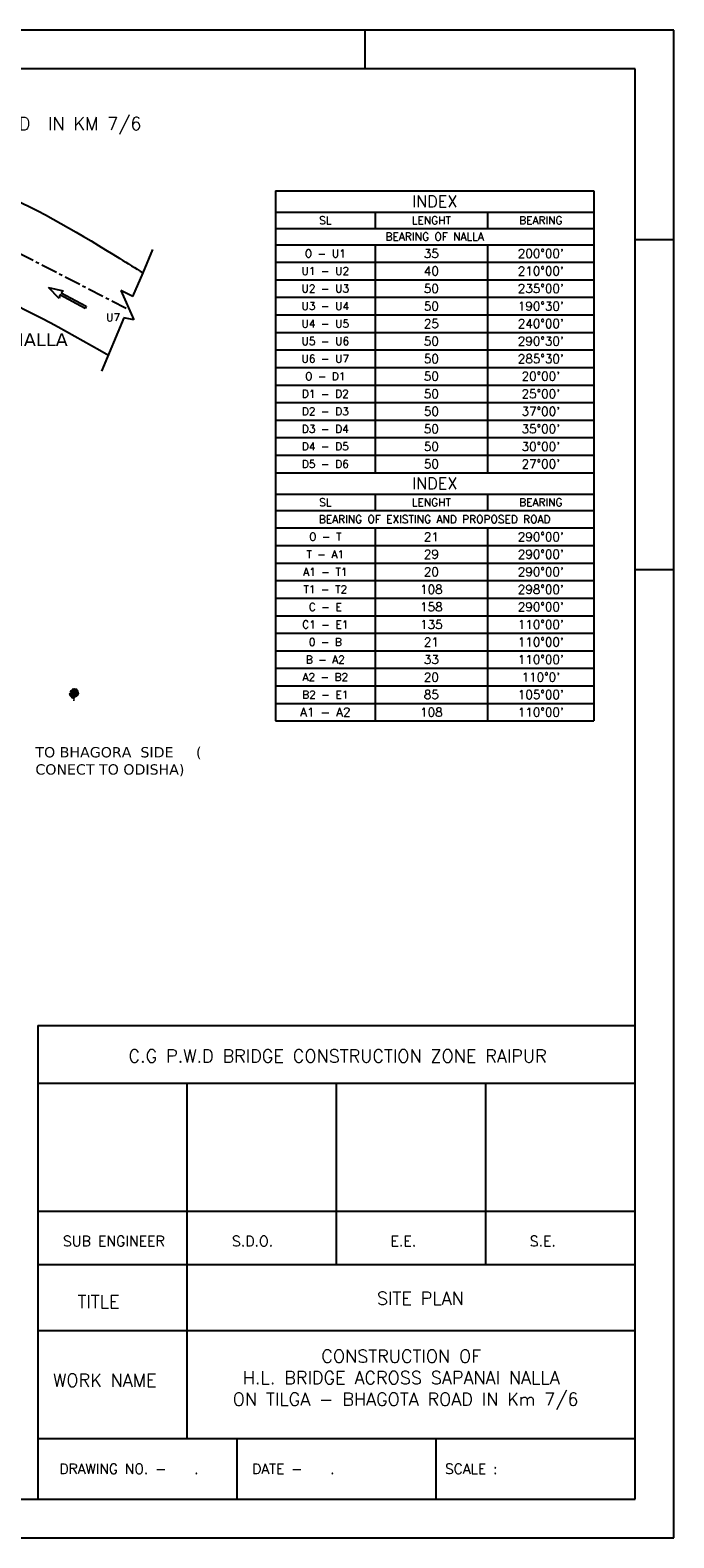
# Model space of a CAD drawing. Header units: metres. Extents: x -8057 to -3511, y -591 to -7.
# Tile 4 of 4: x -3761 to -3511, y -591 to -7. Entities that reach past the tile are written whole.
import ezdxf

# ---------------------------------------------------------------- set-up
doc = ezdxf.new("R2010")
doc.units = ezdxf.units.M
doc.header["$LTSCALE"] = 0.2
doc.linetypes.add('CENTER', pattern=[50.8, 31.75, -6.35, 6.35, -6.35])
doc.linetypes.add('HIDDEN', pattern=[9.525, 6.35, -3.175])
doc.layers.add('DIM', color=5, linetype='HIDDEN')
doc.layers.add('TEXT', color=7, linetype='Continuous')
doc.styles.get("Standard").update_dxf_attribs({"font": 'romans.shx'})
doc.styles.add('TEXT', font='romans.shx', dxfattribs={"height": 1})

# ---------------------------------------------------------------- blocks, each defined once
blk = doc.blocks.new('*T121')
at = {"layer": 'TEXT', "color": 0, "linetype": 'ByBlock', "lineweight": -2, "transparency": 16777216}
for p, q in [((0, 0), (123.29, 0)), ((0, 0), (0, -96.14)), ((123.29, 0), (123.29, -96.14)), ((0, -8.31), (123.29, -8.31)), ((38.57, -8.31), (38.57, -14.6)), ((82.16, -8.31), (82.16, -14.6)), ((0, -14.6), (123.29, -14.6)), ((0, -21.39), (123.29, -21.39)), ((38.57, -21.39), (38.57, -96.14)), ((82.16, -21.39), (82.16, -96.14)), ((0, -28.19), (123.29, -28.19)), ((0, -34.98), (123.29, -34.98)), ((0, -41.78), (123.29, -41.78)), ((0, -48.57), (123.29, -48.57)), ((0, -55.37), (123.29, -55.37)), ((0, -62.16), (123.29, -62.16)), ((0, -68.96), (123.29, -68.96)), ((0, -75.76), (123.29, -75.76)), ((0, -82.55), (123.29, -82.55)), ((0, -89.35), (123.29, -89.35)), ((0, -96.14), (123.29, -96.14))]:
    blk.add_line(p, q, dxfattribs=at)
at = {"layer": 'TEXT', "color": 0, "transparency": 16777216, "attachment_point": 5}
for s, insert, char_height, width in [('INDEX', (61.65, -4.15), 4.53, 121.0265), ('SL', (19.28, -11.45), 3.02, 36.3012), ('LENGHT', (60.36, -11.45), 3.02, 41.3303), ('BEARING', (102.73, -11.45), 3.02, 38.8647), ('BEARING OF EXISTING AND PROPOSED ROAD', (61.65, -18), 3.0202, 121.0265), ('O - T', (19.28, -24.79), 3.02, 36.3012), ('21', (60.36, -24.79), 3.398, 41.3303), ("290%%D00'", (102.73, -24.79), 3.398, 38.8647), ('T - A1', (19.28, -31.59), 3.02, 36.3012), ('29', (60.36, -31.59), 3.398, 41.3303), ("290%%D00'", (102.73, -31.59), 3.398, 38.8647), ('A1 - T1', (19.28, -38.38), 3.02, 36.3012), ('20', (60.36, -38.38), 3.398, 41.3303), ("290%%D00'", (102.73, -38.38), 3.398, 38.8647), ('T1 - T2', (19.28, -45.18), 3.02, 36.3012), ('108', (60.36, -45.18), 3.398, 41.3303), ("298%%D00'", (102.73, -45.18), 3.398, 38.8647), ('C - E', (19.28, -51.97), 3.02, 36.3012), ('158', (60.36, -51.97), 3.398, 41.3303), ("290%%D00'", (102.73, -51.97), 3.398, 38.8647), ('C1 - E1', (19.28, -58.77), 3.02, 36.3012), ('135', (60.36, -58.77), 3.398, 41.3303), ("110%%D00'", (102.73, -58.77), 3.398, 38.8647), ('0 - B', (19.28, -65.56), 3.02, 36.3012), ('21', (60.36, -65.56), 3.398, 41.3303), ("110%%D00'", (102.73, -65.56), 3.398, 38.8647), ("110%%D00'", (102.73, -72.36), 3.398, 38.8647), ('B - A2', (19.28, -72.36), 3.02, 36.3012), ('33', (60.36, -72.36), 3.398, 41.3303), ('A2 - B2', (19.28, -79.15), 3.02, 36.3012), ('20', (60.36, -79.15), 3.398, 41.3303), ("110%%D0'", (102.73, -79.15), 3.398, 38.8647), ('B2 - E1', (19.28, -85.95), 3.02, 36.3012), ('85', (60.36, -85.95), 3.398, 41.3303), ("105%%D00'", (102.73, -85.95), 3.398, 38.8647), ('A1 - A2', (19.28, -92.74), 3.398, 36.3012), ('108', (60.36, -92.74), 3.398, 41.3303), ("110%%D00'", (102.73, -92.74), 3.398, 38.8647)]:
    blk.add_mtext(s, dxfattribs=dict(at, insert=insert, char_height=char_height, width=width))
blk = doc.blocks.new('*T127')
at = {"layer": 'TEXT', "color": 0, "linetype": 'ByBlock', "lineweight": -2, "transparency": 16777216}
for p, q in [((0, 0), (123.29, 0)), ((0, 0), (0, -109.23)), ((123.29, 0), (123.29, -109.23)), ((0, -8.31), (123.29, -8.31)), ((38.57, -8.31), (38.57, -14.6)), ((82.16, -8.31), (82.16, -14.6)), ((0, -14.6), (123.29, -14.6)), ((0, -20.89), (123.29, -20.89)), ((38.57, -20.89), (38.57, -109.23)), ((82.16, -20.89), (82.16, -109.23)), ((0, -27.68), (123.29, -27.68)), ((0, -34.48), (123.29, -34.48)), ((0, -41.28), (123.29, -41.28)), ((0, -48.07), (123.29, -48.07)), ((0, -54.87), (123.29, -54.87)), ((0, -61.66), (123.29, -61.66)), ((0, -68.46), (123.29, -68.46)), ((0, -75.25), (123.29, -75.25)), ((0, -82.05), (123.29, -82.05)), ((0, -88.84), (123.29, -88.84)), ((0, -95.64), (123.29, -95.64)), ((0, -102.43), (123.29, -102.43)), ((0, -109.23), (123.29, -109.23))]:
    blk.add_line(p, q, dxfattribs=at)
at = {"layer": 'TEXT', "color": 0, "transparency": 16777216, "attachment_point": 5}
for s, insert, char_height, width in [('INDEX', (61.65, -4.15), 4.53, 121.0265), ('SL', (19.28, -11.45), 3.02, 36.3012), ('LENGHT', (60.36, -11.45), 3.02, 41.3303), ('BEARING', (102.73, -11.45), 3.02, 38.8647), ('BEARING OF NALLA', (61.65, -17.74), 3.0202, 121.0265), ('O - U1', (19.28, -24.29), 3.02, 36.3012), ('35', (60.36, -24.29), 3.398, 41.3303), ("200%%D00'", (102.73, -24.29), 3.398, 38.8647), ('U1 - U2', (19.28, -31.08), 3.02, 36.3012), ('40', (60.36, -31.08), 3.398, 41.3303), ("210%%D00'", (102.73, -31.08), 3.398, 38.8647), ('U2 - U3', (19.28, -37.88), 3.02, 36.3012), ('50', (60.36, -37.88), 3.398, 41.3303), ("235%%D00'", (102.73, -37.88), 3.398, 38.8647), ('U3 - U4', (19.28, -44.67), 3.02, 36.3012), ('50', (60.36, -44.67), 3.398, 41.3303), ("190%%D30'", (102.73, -44.67), 3.398, 38.8647), ('U4 - U5', (19.28, -51.47), 3.02, 36.3012), ('25', (60.36, -51.47), 3.398, 41.3303), ("240%%D00'", (102.73, -51.47), 3.398, 38.8647), ('U5 - U6', (19.28, -58.26), 3.02, 36.3012), ('50', (60.36, -58.26), 3.398, 41.3303), ("290%%D30'", (102.73, -58.26), 3.398, 38.8647), ('U6 - U7', (19.28, -65.06), 3.02, 36.3012), ('50', (60.36, -65.06), 3.398, 41.3303), ("285%%D30'", (102.73, -65.06), 3.398, 38.8647), ('O - D1', (19.28, -71.85), 3.02, 36.3012), ('50', (60.36, -71.85), 3.398, 41.3303), ("20%%D00'", (102.73, -71.85), 3.398, 38.8647), ('D1 - D2', (19.28, -78.65), 3.02, 36.3012), ('50', (60.36, -78.65), 3.398, 41.3303), ("25%%D00'", (102.73, -78.65), 3.398, 38.8647), ('D2 - D3', (19.28, -85.45), 3.02, 36.3012), ('50', (60.36, -85.45), 3.398, 41.3303), ("37%%D00'", (102.73, -85.45), 3.398, 38.8647), ('D3 - D4', (19.28, -92.24), 3.02, 36.3012), ('50', (60.36, -92.24), 3.398, 41.3303), ("35%%D00'", (102.73, -92.24), 3.398, 38.8647), ('D4 - D5', (19.28, -99.04), 3.02, 36.3012), ('50', (60.36, -99.04), 3.398, 41.3303), ("30%%D00'", (102.73, -99.04), 3.398, 38.8647), ('D5 - D6', (19.28, -105.83), 3.02, 36.3012), ('50', (60.36, -105.83), 3.398, 41.3303), ("27%%D00'", (102.73, -105.83), 3.398, 38.8647)]:
    blk.add_mtext(s, dxfattribs=dict(at, insert=insert, char_height=char_height, width=width))
blk = doc.blocks.new('ARROW 11')
for p, q in [((-64.1, -1.9), (-64.1, 1.9)), ((-64.1, 1.9), (-20.6, 1.9)), ((-20.6, 1.9), (-22.3, 6.9)), ((-22.3, 6.9), (0, 0)), ((0, 0), (-22, -6)), ((-20.6, -1.9), (-64.1, -1.9)), ((-22, -6), (-20.6, -1.9))]:
    blk.add_line(p, q)
blk = doc.blocks.new('TREE 34')
at = {"color": 1, "lineweight": 0}
for p, q in [((-1, 35), (-1, 40)), ((0, 97), (0, 117)), ((0, 68), (0, 87)), ((0, 52), (0, 62)), ((2, 35), (2, 71))]:
    blk.add_line(p, q, dxfattribs=at)
for centre, radius, start, end in [((-17, 127), 10.6, 255.2694, 320.7683), ((-14, 118), 4.24, 198.6203, 293.4986), ((-11, 120), 4.24, 76.6118, 171.4901), ((-11, 120), 4.24, 76.6118, 171.4901), ((-14, 125), 4.15, 255.2821, 352.8197), ((-14, 125), 4.15, 255.2821, 352.8197), ((-9, 127), 4.24, 198.6203, 293.4986), ((-11, 122), 4.15, 17.2907, 114.8283), ((-5, 118), 4.15, 50.2872, 147.8248), ((-6, 124), 4.24, 231.6169, 326.4952), ((-3, 119), 4.24, 76.6118, 171.4901), ((-3, 119), 4.24, 76.6118, 171.4901), ((-3, 115), 4.24, 76.6118, 171.4901), ((-6, 119), 4.15, 255.2821, 352.8197), ((-1, 126), 4.24, 198.6203, 293.4986), ((0, 122), 4.24, 76.6118, 171.4901), ((-3, 127), 4.15, 255.2821, 352.8197), ((-3, 123), 4.15, 255.2821, 352.8197), ((0, 119), 4.24, 76.6118, 171.4901), ((-3, 119), 4.15, 255.2821, 352.8197), ((0, 114), 4.24, 76.6118, 171.4901), ((1, 125), 4.15, 193.9048, 291.4424), ((-2, 120), 4.24, 15.2344, 110.1127), ((4, 117), 4.24, 76.6118, 171.4901), ((1, 121), 4.15, 255.2821, 352.8197), ((5, 127), 4.15, 193.9048, 291.4424), ((2, 122), 4.24, 15.2344, 110.1127), ((3, 119), 4.24, 15.2344, 110.1127), ((5, 123), 4.15, 193.9048, 291.4424), ((2, 120), 0.75, 79.3624, 180.5508), ((3744, 156), 3743, 180.5508, 181.04), ((9, 157), 36.6, 259.3624, 290.8016), ((9, 126), 4.15, 193.9048, 291.4424), ((6, 121), 4.24, 15.2344, 110.1127), ((20, 155), 39.2, 249.9116, 265.5374), ((9, 115), 4.24, 15.2344, 110.1127), ((12, 120), 4.15, 193.9048, 291.4424), ((10, 113), 4.24, 15.2344, 110.1127), ((12, 118), 4.24, 15.2344, 110.1127), ((15, 123), 4.15, 193.9048, 291.4424), ((17, 128), 4.15, 193.9048, 291.4424), ((15, 123), 4.24, 15.2344, 110.1127), ((19, 124), 4.15, 193.9048, 291.4424), ((16, 119), 4.24, 15.2344, 110.1127), ((20, 118), 4.24, 15.2344, 110.1127), ((23, 123), 4.15, 193.9048, 291.4424), ((26, 118), 4.15, 255.2821, 352.8197), ((29, 114), 4.24, 76.6118, 171.4901), ((-33, 85), 4.24, 76.6118, 171.4901), ((-36, 89), 4.15, 255.2821, 352.8197), ((-32, 88), 4.24, 76.6118, 171.4901), ((-35, 93), 4.15, 255.2821, 352.8197), ((-32, 78), 4.24, 76.6118, 171.4901), ((-35, 83), 4.15, 255.2821, 352.8197), ((-27, 93), 13.8, 228.8435, 297.2433), ((-36, 145), 53.7, 271.5946, 303.8405), ((-31, 81), 4.15, 50.2872, 147.8248), ((-32, 86), 4.24, 231.6169, 326.4952), ((-31, 96), 10.5, 249.4854, 312.3715), ((-32, 91), 13.4, 260.731, 293.5265), ((-29, 82), 4.24, 76.6118, 171.4901), ((-29, 82), 4.24, 76.6118, 171.4901), ((-29, 79), 4.15, 193.9048, 291.4424), ((-31, 74), 4.24, 15.2344, 110.1127), ((-27, 103), 4.24, 76.6118, 171.4901), ((-30, 108), 4.15, 255.2821, 352.8197), ((-27, 88), 4.24, 198.6203, 293.4986), ((-27, 106), 4.15, 50.2872, 147.8248), ((-28, 111), 4.24, 231.6169, 326.4952), ((-26, 81), 4.24, 76.6118, 171.4901), ((-29, 86), 4.15, 255.2821, 352.8197), ((-24, 90), 15.5, 247.0935, 300.6415), ((-26, 71), 4.24, 76.6118, 171.4901), ((-29, 76), 4.15, 255.2821, 352.8197), ((-25, 107), 4.24, 76.6118, 171.4901), ((-25, 107), 4.24, 76.6118, 171.4901), ((-25, 102), 4.24, 76.6118, 171.4901), ((-28, 107), 4.15, 255.2821, 352.8197), ((-25, 82), 4.15, 193.9048, 291.4424), ((-28, 77), 4.24, 15.2344, 110.1127), ((-24, 78), 4.15, 193.9048, 291.4424), ((-27, 73), 4.24, 15.2344, 110.1127), ((-23, 113), 4.24, 198.6203, 293.4986), ((-28, 104), 15.3, 271.5113, 320.8889), ((-22, 98), 4.24, 76.6118, 171.4901), ((-25, 103), 4.15, 255.2821, 352.8197), ((-24, 111), 4.15, 255.2821, 352.8197), ((-21, 106), 4.24, 76.6118, 171.4901), ((-21, 101), 4.24, 76.6118, 171.4901), ((-24, 106), 4.15, 255.2821, 352.8197), ((-24, 84), 4.15, 255.2821, 352.8197), ((-21, 80), 4.24, 76.6118, 171.4901), ((-23, 75), 4.24, 15.2344, 110.1127), ((-21, 80), 4.15, 193.9048, 291.4424), ((-21, 88), 4.24, 231.6169, 326.4952), ((39, 150), 92, 226.6821, 242.0096), ((-20, 68), 4.15, 193.9048, 291.4424), ((-23, 63), 4.24, 15.2344, 110.1127), ((-7, 135), 72.4, 256.8908, 267.3886), ((-18, 111), 4.15, 50.2872, 147.8248), ((-19, 116), 4.24, 231.6169, 326.4952), ((-11, 118), 13, 218.3877, 266.6125), ((-18, 99), 4.15, 50.2872, 147.8248), ((-19, 105), 4.24, 231.6169, 326.4952), ((-18, 79), 4.24, 76.6118, 171.4901), ((-21, 83), 4.15, 255.2821, 352.8197), ((-18, 75), 4.15, 193.9048, 291.4424), ((-20, 70), 4.24, 15.2344, 110.1127), ((-20, 67), 4.24, 15.2344, 110.1127), ((-18, 72), 4.15, 193.9048, 291.4424), ((-17, 86), 25.4, 258.7316, 291.9897), ((-16, 112), 4.24, 76.6118, 171.4901), ((-16, 112), 4.24, 76.6118, 171.4901), ((-16, 107), 4.24, 76.6118, 171.4901), ((-20, 112), 4.15, 255.2821, 352.8197), ((-16, 100), 4.24, 76.6118, 171.4901), ((-16, 100), 4.24, 76.6118, 171.4901), ((-16, 96), 4.24, 76.6118, 171.4901), ((-20, 100), 4.15, 255.2821, 352.8197), ((-17, 69), 4.15, 193.9048, 291.4424), ((-19, 64), 4.24, 15.2344, 110.1127), ((-16, 102), 4.24, 198.6203, 293.4986), ((-15, 86), 4.15, 50.2872, 147.8248), ((-16, 91), 4.24, 231.6169, 326.4952), ((-15, 78), 4.15, 193.9048, 291.4424), ((-17, 73), 4.24, 15.2344, 110.1127), ((-14, 107), 4.24, 198.6203, 293.4986), ((-13, 111), 4.24, 76.6118, 171.4901), ((-16, 116), 4.15, 255.2821, 352.8197), ((-16, 111), 4.15, 255.2821, 352.8197), ((-13, 107), 4.24, 76.6118, 171.4901), ((-16, 105), 4.15, 255.2821, 352.8197), ((-13, 100), 4.24, 76.6118, 171.4901), ((-16, 100), 4.15, 255.2821, 352.8197), ((-13, 95), 4.24, 76.6118, 171.4901), ((-13, 87), 4.24, 76.6118, 171.4901), ((-13, 87), 4.24, 76.6118, 171.4901), ((-13, 82), 4.24, 76.6118, 171.4901), ((-16, 87), 4.15, 255.2821, 352.8197), ((-12, 82), 4.15, 193.9048, 291.4424), ((-15, 77), 4.24, 15.2344, 110.1127), ((-15, 62), 4.24, 15.2344, 110.1127), ((-12, 67), 4.15, 193.9048, 291.4424), ((-11, 94), 4.24, 198.6203, 293.4986), ((-11, 79), 4.15, 193.9048, 291.4424), ((-14, 74), 4.24, 15.2344, 110.1127), ((-13, 91), 4.15, 255.2821, 352.8197), ((-10, 87), 4.24, 76.6118, 171.4901), ((-13, 86), 4.15, 255.2821, 352.8197), ((-10, 82), 4.24, 76.6118, 171.4901), ((-19, 87), 18.9, 0, 70.5263), ((-8, 96), 4.15, 50.2872, 147.8248), ((-9, 101), 4.24, 231.6169, 326.4952), ((-8, 60), 10.1, 46.1212, 111.7519), ((-8, 57), 4.15, 50.2872, 147.8248), ((-9, 62), 4.24, 231.6169, 326.4952), ((-7, 108), 4.15, 50.2872, 147.8248), ((-8, 114), 4.24, 231.6169, 326.4952), ((-9, 72), 4.24, 15.2344, 110.1127), ((-7, 77), 4.15, 193.9048, 291.4424), ((-9, 45), 9.71, 41.3506, 103.8538), ((-9, 44), 9.29, 337.8092, 101.1966), ((-15, 88), 16.2, 29.0709, 70.3281), ((-6, 97), 4.24, 76.6118, 171.4901), ((-6, 97), 4.24, 76.6118, 171.4901), ((-6, 92), 4.24, 76.6118, 171.4901), ((-9, 97), 4.15, 255.2821, 352.8197), ((-9, 50), 12.9, 45.7581, 94.2425), ((-6, 58), 4.24, 76.6118, 171.4901), ((-6, 58), 4.24, 76.6118, 171.4901), ((-6, 53), 4.24, 76.6118, 171.4901), ((-9, 58), 4.15, 255.2821, 352.8197), ((-5, 109), 4.24, 76.6118, 171.4901), ((-5, 109), 4.24, 76.6118, 171.4901), ((-5, 105), 4.24, 76.6118, 171.4901), ((-8, 109), 4.15, 255.2821, 352.8197), ((-8, 62), 7.5, 358.6496, 99.8704), ((-4, 104), 4.24, 198.6203, 293.4986), ((-4, 65), 4.24, 198.6203, 293.4986), ((-3, 116), 4.24, 198.6203, 293.4986), ((-3, 96), 4.24, 76.6118, 171.4901), ((-6, 101), 4.15, 255.2821, 352.8197), ((-6, 96), 4.15, 255.2821, 352.8197), ((-2, 92), 4.24, 76.6118, 171.4901), ((-6, 62), 4.15, 255.2821, 352.8197), ((-3, 58), 4.24, 76.6118, 171.4901), ((-6, 57), 4.15, 255.2821, 352.8197), ((-2, 53), 4.24, 76.6118, 171.4901), ((-5, 113), 4.15, 255.2821, 352.8197), ((-2, 109), 4.24, 76.6118, 171.4901), ((-5, 109), 4.15, 255.2821, 352.8197), ((-2, 104), 4.24, 76.6118, 171.4901), ((-1, 52), 0.75, 221.3506, 358.6496), ((-1, 97), 0.75, 209.0709, 359.1704), ((-1, 68), 0.75, 226.1212, 0), ((5, 101), 4.3, 78.4569, 158.8398), ((3, 116), 4.15, 255.2821, 352.8197), ((3, 116), 4.15, 255.2821, 352.8197), ((6, 112), 4.24, 76.6118, 171.4901), ((6, 112), 4.24, 76.6118, 171.4901), ((143, 90), 142, 181.04, 185.5818), ((3, 77), 0.75, 185.5818, 326.3488), ((10, 71), 7.5, 145.8766, 179.4444), ((6, 68), 4.15, 50.2872, 147.8248), ((5, 74), 4.24, 231.6169, 326.4952), ((13, 55), 11, 111.7868, 179.117), ((7, 101), 4.15, 50.2872, 147.8248), ((6, 106), 4.24, 231.6169, 326.4952), ((58, 38), 65.2, 108.76, 145.8766), ((51, 45), 57.4, 111.4616, 146.3488), ((8, 69), 4.24, 76.6118, 171.4901), ((8, 69), 4.24, 76.6118, 171.4901), ((8, 65), 4.24, 76.6118, 171.4901), ((5, 69), 4.15, 255.2821, 352.8197), ((9, 102), 4.24, 76.6118, 171.4901), ((9, 102), 4.24, 76.6118, 171.4901), ((9, 97), 4.24, 76.6118, 171.4901), ((6, 102), 4.15, 255.2821, 352.8197), ((7, 108), 4.24, 15.2344, 110.1127), ((10, 113), 4.15, 193.9048, 291.4424), ((10, 76), 4.24, 198.6203, 293.4986), ((11, 109), 4.24, 198.6203, 293.4986), ((11, 69), 4.24, 76.6118, 171.4901), ((8, 74), 4.15, 255.2821, 352.8197), ((8, 69), 4.15, 255.2821, 352.8197), ((12, 64), 4.24, 76.6118, 171.4901), ((12, 118), 4.15, 193.9048, 291.4424), ((11, 109), 4.24, 15.2344, 110.1127), ((13, 114), 4.15, 193.9048, 291.4424), ((10, 106), 4.15, 255.2821, 352.8197), ((13, 102), 4.24, 76.6118, 171.4901), ((10, 101), 4.15, 255.2821, 352.8197), ((13, 97), 4.24, 76.6118, 171.4901), ((-15, 127), 66.2, 291.7868, 315.3595), ((15, 95), 4.15, 50.2872, 147.8248), ((14, 101), 4.24, 231.6169, 326.4952), ((17, 96), 4.24, 76.6118, 171.4901), ((17, 96), 4.24, 76.6118, 171.4901), ((17, 91), 4.24, 76.6118, 171.4901), ((14, 96), 4.15, 255.2821, 352.8197), ((15, 108), 4.24, 15.2344, 110.1127), ((18, 113), 4.15, 193.9048, 291.4424), ((23, 114), 13.6, 225.9442, 297.7811), ((18, 93), 4.15, 193.9048, 291.4424), ((15, 88), 4.24, 15.2344, 110.1127), ((18, 74), 4.15, 50.2872, 147.8248), ((17, 80), 4.24, 231.6169, 326.4952), ((19, 103), 4.24, 198.6203, 293.4986), ((17, 100), 4.15, 255.2821, 352.8197), ((21, 96), 4.24, 76.6118, 171.4901), ((17, 96), 4.15, 255.2821, 352.8197), ((21, 91), 4.24, 76.6118, 171.4901), ((20, 75), 4.24, 76.6118, 171.4901), ((20, 75), 4.24, 76.6118, 171.4901), ((20, 71), 4.24, 76.6118, 171.4901), ((17, 75), 4.15, 255.2821, 352.8197), ((19, 108), 4.24, 15.2344, 110.1127), ((21, 113), 4.15, 193.9048, 291.4424), ((21, 84), 4.24, 76.6118, 171.4901), ((18, 89), 4.15, 255.2821, 352.8197), ((22, 95), 4.15, 193.9048, 291.4424), ((19, 90), 4.24, 15.2344, 110.1127), ((20, 86), 4.24, 15.2344, 110.1127), ((22, 91), 4.15, 193.9048, 291.4424), ((22, 82), 4.24, 198.6203, 293.4986), ((33, 42), 50.7, 87.829, 106.8733), ((20, 84), 4.15, 255.2821, 352.8197), ((20, 84), 4.15, 255.2821, 352.8197), ((23, 80), 4.24, 76.6118, 171.4901), ((23, 80), 4.24, 76.6118, 171.4901), ((20, 79), 4.15, 255.2821, 352.8197), ((23, 75), 4.24, 76.6118, 171.4901), ((20, 75), 4.15, 255.2821, 352.8197), ((23, 70), 4.24, 76.6118, 171.4901), ((24, 105), 4.24, 76.6118, 171.4901), ((21, 110), 4.15, 255.2821, 352.8197), ((22, 110), 4.24, 15.2344, 110.1127), ((25, 115), 4.15, 193.9048, 291.4424), ((26, 112), 4.15, 193.9048, 291.4424), ((23, 107), 4.24, 15.2344, 110.1127), ((26, 100), 4.24, 76.6118, 171.4901), ((23, 105), 4.15, 255.2821, 352.8197), ((26, 100), 4.24, 76.6118, 171.4901), ((23, 105), 4.15, 255.2821, 352.8197), ((23, 98), 4.15, 255.2821, 352.8197), ((26, 93), 4.24, 76.6118, 171.4901), ((24, 89), 4.24, 15.2344, 110.1127), ((26, 94), 4.15, 193.9048, 291.4424), ((26, 101), 4.24, 231.6169, 326.4952), ((24, 76), 4.24, 15.2344, 110.1127), ((27, 81), 4.15, 193.9048, 291.4424), ((29, 92), 4.24, 76.6118, 171.4901), ((25, 97), 4.15, 255.2821, 352.8197), ((29, 114), 4.15, 193.9048, 291.4424), ((27, 109), 4.24, 15.2344, 110.1127), ((27, 83), 4.24, 15.2344, 110.1127), ((29, 88), 4.15, 193.9048, 291.4424), ((27, 80), 4.24, 15.2344, 110.1127), ((29, 85), 4.15, 193.9048, 291.4424), ((30, 102), 4.15, 193.9048, 291.4424), ((28, 97), 4.24, 15.2344, 110.1127), ((28, 77), 4.24, 15.2344, 110.1127), ((30, 82), 4.15, 193.9048, 291.4424), ((30, 86), 4.24, 15.2344, 110.1127), ((32, 91), 4.15, 193.9048, 291.4424), ((31, 98), 4.24, 15.2344, 110.1127), ((34, 103), 4.15, 193.9048, 291.4424), ((32, 90), 4.24, 15.2344, 110.1127), ((34, 95), 4.15, 193.9048, 291.4424), ((33, 87), 4.24, 15.2344, 110.1127), ((36, 92), 4.15, 193.9048, 291.4424)]:
    blk.add_arc(centre, radius, start, end, dxfattribs=at)

msp = doc.modelspace()

# ---------------------------------------------------------------- linework, layer by layer
for p, q in [((-3511.333, -7.316), (-4206.988, -7.316)), ((-3630.988, -7.316), (-3630.988, -22.316)), ((-3511.333, -591.338), (-3511.333, -7.316)), ((-3526.333, -22.316), (-4191.988, -22.316)), ((-3716.954, -101.307), (-3713.218, -92.312)), ((-3511.333, -88.521), (-3526.333, -88.521)), ((-3720.902, -110.509), (-3716.954, -101.307)), ((-3720.902, -110.509), (-3725.5, -108.169)), ((-3725.5, -108.169), (-3720.559, -119.589)), ((-3724.341, -118.716), (-3733.021, -139.432)), ((-3720.559, -119.589), (-3724.341, -118.716)), ((-3511.333, -216.338), (-3526.333, -216.338)), ((-3511.333, -591.338), (-3511.333, -216.338)), ((-3757.751, -415.206), (-3526.333, -415.206)), ((-3699.897, -552.914), (-3699.897, -415.206)), ((-3642.042, -485.48), (-3642.042, -415.206)), ((-3584.188, -485.48), (-3584.188, -415.206)), ((-3757.751, -485.48), (-3699.897, -485.48)), ((-3757.751, -552.914), (-3680.612, -552.914)), ((-3680.612, -552.914), (-3680.612, -576.338)), ((-3603.473, -552.914), (-3603.473, -576.338)), ((-4191.988, -576.338), (-3526.333, -576.338)), ((-4206.988, -591.338), (-3511.333, -591.338))]:
    msp.add_line(p, q)
at = {"linetype": 'CENTER'}
msp.add_line((-3774.242, -88.879), (-3722.27, -115.634), dxfattribs=at)
for points in [[(-3924.831, -201.941), (-3907.812, -173.409), (-3867.23, -144.993), (-3858.547, -95.753), (-3841.227, -76.84), (-3821.227, -65.753), (-3725.946, -95.795), (-3716.954, -101.307)], [(-3889.08, -215.628), (-3870.703, -180.033), (-3827.23, -144.993), (-3813.35, -112.43), (-3730.39, -133.152)]]:
    msp.add_spline(points, degree=3)
at = {"layer": 'TEXT'}
for p, q in [((-3526.333, -576.338), (-3526.333, -22.316)), ((-3757.751, -392.903), (-3526.333, -392.903)), ((-3757.751, -392.903), (-3757.751, -576.338)), ((-3757.751, -464.822), (-3526.333, -464.822)), ((-3757.751, -485.48), (-3526.333, -485.48)), ((-3757.751, -511.022), (-3526.333, -511.022)), ((-3757.751, -552.914), (-3526.333, -552.914))]:
    msp.add_line(p, q, dxfattribs=at)

# ---------------------------------------------------------------- block references
for name, p in [('*T127', (-3665.621, -69.527)), ('*T121', (-3665.621, -178.756))]:
    msp.add_blockref(name, p)
at = {"xscale": 0.254, "yscale": 0.254, "zscale": 0.254, "rotation": 151.9743440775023}
msp.add_blockref('ARROW 11', (-3753.575, -107.006), dxfattribs=at)
at = {"xscale": 0.05, "yscale": 0.05, "zscale": 0.05}
msp.add_blockref('TREE 34', (-3743.676, -268.818), dxfattribs=at)

# ---------------------------------------------------------------- texts
at = {"layer": 'DIM', "attachment_point": 1}
for s, width, insert, char_height in [('{\\fVerdana|b0|i0|c0|p34;\\C0;SAPANAI NALLA}', 60.37331, (-3800.16, -124.72), 5), ('{\\fVerdana|b0|i0|c0|p34;\\C0;TO BHAGORA  SIDE     ( CONECT TO ODISHA)}', 65.08754, (-3758.645, -285.022), 4)]:
    msp.add_mtext_dynamic_manual_height_columns(s, width=width, gutter_width=12.5, heights=[0], dxfattribs=dict(at, insert=insert, char_height=char_height))
at = {"layer": 'TEXT', "attachment_point": 5}
for s, insert, char_height, width in [('\\A1;{\\Fromant|c0;SITE PLAN FOR CONSTRUCTION OF H.L. BRIDGE ACROSS SAPANAI NALLA ON TILGA - BHAGORA ROAD  IN KM 7/6}', (-3908.695, -44.34), 5, 643.33002), ('\\A1;{\\Fromant|c0;C.G P.W.D BRIDGE CONSTRUCTION ZONE RAIPUR}', (-3641.6, -404.687), 5, 252.65335), ('   {\\H1.02165x;SUB ENGINEER}', (-3732.273, -476.394), 3.91525, 95.23493), ('   {\\H1.02165x;S.D.O.}', (-3678.551, -476.394), 3.91525, 95.23493), ('   {\\H1.02165x;E.E.}', (-3620.131, -476.394), 3.91525, 95.23493), ('   {\\H1.02165x;S.E.}', (-3566.115, -476.394), 3.91525, 95.23493), ('\\A1;{\\Fromant|c0;SITE PLAN}', (-3609.524, -498.552), 5, 133.79709), ('TITLE ', (-3734.203, -499.85), 5, 95.23493), ('\\A1;{\\Fromant|c0;CONSTRUCTION OF\\PH.L. BRIDGE ACROSS SAPANAI NALLA\\P ON TILGA - BHAGOTA ROAD IN Km 7/6}', (-3616.939, -530.135), 5, 176.19032), ('   {\\H1.27706x;WORK NAME}', (-3735.792, -530.293), 3.91525, 95.23493), ('DRAWING NO. -    .', (-3722.398, -564.626), 3.91525, 83.75616), ('DATE -    .', (-3658.719, -564.626), 3.91525, 83.75616), ('SCALE :  ', (-3589.816, -564.626), 3.9153, 100.98119)]:
    msp.add_mtext(s, dxfattribs=dict(at, insert=insert, char_height=char_height, width=width))
at = {"layer": 'TEXT', "insert": (-3731.211, -117.029), "char_height": 3, "attachment_point": 1, "style": 'TEXT'}
msp.add_mtext_dynamic_manual_height_columns('U7', width=3.88847, gutter_width=5, heights=[0], dxfattribs=at)

doc.saveas('drawing.dxf')
